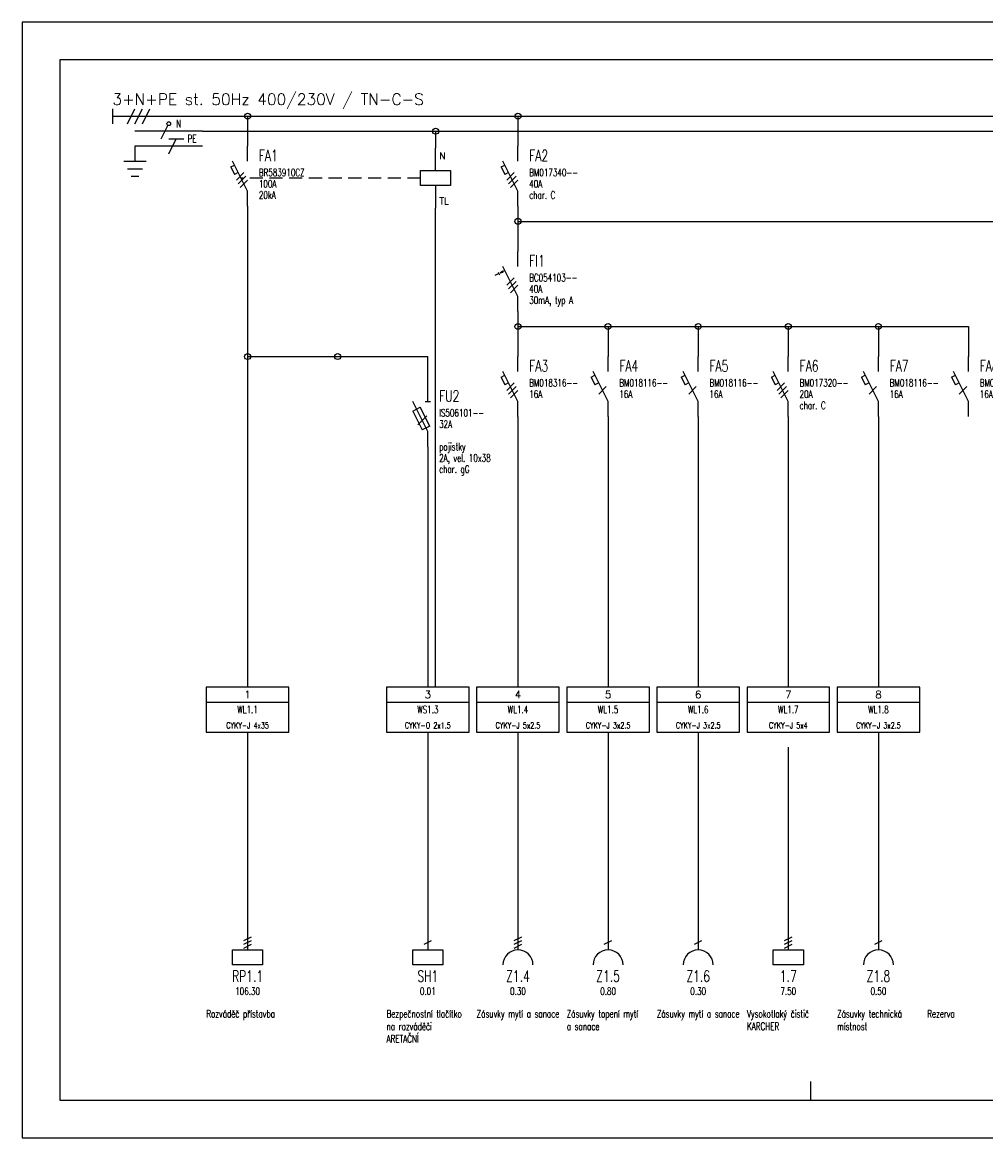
# Model space of a CAD drawing. Extents: x 0 to 1890, y 0 to 297.
# Tile 1 of 7: x 0 to 257, y 0 to 297. Entities that reach past the tile are written whole.
import ezdxf
from ezdxf.enums import TextEntityAlignment as Align

# ---------------------------------------------------------------- set-up
doc = ezdxf.new("R2010")
doc.units = 0
doc.header["$LTSCALE"] = 10
doc.header["$MEASUREMENT"] = 0
doc.linetypes.add('DASHED', pattern=[0.75, 0.5, -0.25])
doc.layers.get('0').update_dxf_attribs({"linetype": 'CONTINUOUS'})
doc.layers.add('IDENTIFIKACE', color=1, linetype='CONTINUOUS')
doc.layers.add('PAGE1', color=7, linetype='CONTINUOUS')
doc.styles.add('popis', font='romans.shx', dxfattribs={"width": 0.7})
doc.styles.get("Standard").update_dxf_attribs({"font": 'romans.shx', "width": 0.8})

# ---------------------------------------------------------------- blocks, each defined once
blk = doc.blocks.new('ELKCN15')
at = {"color": 4, "linetype": 'Continuous'}
for p, q in [((-12, 2, 4), (-12, -2, 4)), ((-12, 0, 4), (12, 0, 4))]:
    blk.add_line(p, q, dxfattribs=at)
at = {"color": 7, "linetype": 'Continuous'}
for p, q in [((-8, -2, 4), (-6, 2, 4)), ((-6, -2, 4), (-4, 2, 4)), ((-4, -2, 4), (-2, 2, 4)), ((1, -6, 4), (2.78, -2.45, 4)), ((12, -4, 4), (-6, -4, 4)), ((12, -8, 4), (-6, -8, 4)), ((-6, -8, 4), (-6, -12, 4)), ((3, -6), (7, -6)), ((3, -10, 4), (5, -6, 4)), ((-9, -12, 4), (-3, -12, 4)), ((-8, -14, 4), (-4, -14, 4)), ((-7, -16, 4), (-5, -16, 4))]:
    blk.add_line(p, q, dxfattribs=at)
blk.add_circle((3, -2), 0.5, dxfattribs=at)
at = {"color": 7, "linetype": 'Continuous', "style": 'popis', "width": 0.7}
for s, p in [('N', (5, -3)), ('PE', (8, -7))]:
    blk.add_text(s, height=2, dxfattribs=at).set_placement(p)
at = {"color": 7, "linetype": 'Continuous'}
blk.add_attdef('NAP_SOUSTAVA', (-12, 3), '', height=3, dxfattribs=at)
blk = doc.blocks.new('ELKM53')
at = {"color": 3, "linetype": 'Continuous'}
blk.add_line((0, 0), (0, -6), dxfattribs=at)
at = {"color": 7, "linetype": 'Continuous'}
for p, q in [((-1, -3.5), (1, -2.5)), ((-1, -4.5), (1, -3.5)), ((-1, -5.5), (1, -4.5))]:
    blk.add_line(p, q, dxfattribs=at)
at = {"color": 3, "linetype": 'Continuous'}
blk.add_arc((0, -10), 4, 0, 180, dxfattribs=at)
at = {"color": 7, "flags": 8}
blk.add_attdef('SH', text='', height=1.8, dxfattribs=at).set_placement((-1, -2), align=Align.RIGHT)
at = {"color": 1, "linetype": 'Continuous'}
blk.add_attdef('PORADI_ZARIZENI', text='', height=3, dxfattribs=at).set_placement((0, -14.5), align=Align.CENTER)
at = {"color": 7, "linetype": 'Continuous', "flags": 1}
for tag, p in [('PAR1', (-7, -16.5)), ('DRUH_ZARIZENI', (-7, -18.166667))]:
    blk.add_attdef(tag, p, '', height=1, dxfattribs=at)
at = {"color": 7, "linetype": 'Continuous'}
blk.add_attdef('VYKON', text='', height=2, dxfattribs=at).set_placement((0, -18), align=Align.CENTER)
at = {"layer": 'IDENTIFIKACE', "color": 7, "linetype": 'Continuous', "flags": 1}
blk.add_attdef('IDENTIFIKACE', (-7, -19.833333), '', height=1, dxfattribs=at)
blk = doc.blocks.new('ELKF23')
at = {"color": 3, "linetype": 'Continuous'}
for p, q in [((0, -4), (0, 0)), ((0, -12), (-4, -4)), ((0, -16), (0, -12))]:
    blk.add_line(p, q, dxfattribs=at)
at = {"color": 7, "linetype": 'Continuous'}
for p, q in [((-4.5, -5.5), (-3.5, -5)), ((-4.5, -5.5), (-3.5, -7.5)), ((-2.5, -7), (-3.5, -7.5)), ((-3, -9), (-1, -7)), ((-2.5, -10), (-0.5, -8)), ((-2, -11), (0, -9))]:
    blk.add_line(p, q, dxfattribs=at)
at = {"color": 7, "flags": 8}
for tag, p in [('SH', (-1, -2)), ('SD', (-1, -16))]:
    blk.add_attdef(tag, text='', height=1.8, dxfattribs=at).set_placement(p, align=Align.RIGHT)
at = {"color": 1, "linetype": 'Continuous'}
blk.add_attdef('PORADI', (3, -4), '', height=3, dxfattribs=at)
at = {"color": 7, "linetype": 'Continuous'}
for tag, p in [('TYP', (3, -8)), ('PARAM1', (3, -11)), ('PARAM2', (3, -14))]:
    blk.add_attdef(tag, p, '', height=2, dxfattribs=at)
for tag, p, flags in [('VETA', (18, -12), 1), ('DRUH', (18, -10), 1), ('INDEX_BLOKU', (18, -14), 9)]:
    blk.add_attdef(tag, p, '', height=1, dxfattribs=dict(at, flags=flags))
blk = doc.blocks.new('ELA11')
at = {"color": 7, "linetype": 'Continuous'}
for p, q in [((11, 0), (-11, 0)), ((-11, 0), (-11, -12)), ((11, -12), (11, 0)), ((-11, -4), (11, -4)), ((-11, -12), (11, -12))]:
    blk.add_line(p, q, dxfattribs=at)
for tag, p, flags in [('DELKA', (12, -0.60333), 1), ('AKTUALIZACE', (11.928236, -2.261293), 1), ('VETA_KABELU', (12, -6), 1), ('DRUH_KABELU', (12, -4), 1), ('ODKUD', (12, -7.91972), 9), ('KAM', (12, -9.91972), 9), ('INDEX_ODKUD', (12, -11.91972), 9), ('INDEX_KAM', (12, -13.91972), 9)]:
    blk.add_attdef(tag, p, '', height=1, dxfattribs=dict(at, flags=flags))
at = {"color": 7, "linetype": 'Continuous', "flags": 8}
blk.add_attdef('VYVOD', text='', height=2, dxfattribs=at).set_placement((0, -3), align=Align.CENTER)
at = {"color": 1, "linetype": 'Continuous'}
blk.add_attdef('PORADI_KABELU', text='', height=2, dxfattribs=at).set_placement((0, -7), align=Align.CENTER)
at = {"color": 7, "linetype": 'Continuous'}
blk.add_attdef('TYP_KABELU', text='', height=1.6, dxfattribs=at).set_placement((0, -11), align=Align.CENTER)
blk = doc.blocks.new('ELKCN1')
at = {"color": 4, "linetype": 'Continuous'}
blk.add_line((-12, 0), (12, 0), dxfattribs=at)
at = {"color": 3, "linetype": 'Continuous'}
blk.add_line((0, 0), (0, -8), dxfattribs=at)
blk.add_circle((0, 0), 0.8, dxfattribs=at)
blk = doc.blocks.new('ELKM51')
at = {"color": 3, "linetype": 'Continuous'}
blk.add_line((0, 0), (0, -6), dxfattribs=at)
at = {"color": 7, "linetype": 'Continuous'}
blk.add_line((-1, -4.5), (1, -3.5), dxfattribs=at)
at = {"color": 3, "linetype": 'Continuous'}
blk.add_arc((0, -10), 4, 0, 180, dxfattribs=at)
at = {"color": 7, "flags": 8}
blk.add_attdef('SH', text='', height=1.8, dxfattribs=at).set_placement((-1, -2), align=Align.RIGHT)
at = {"color": 1, "linetype": 'Continuous'}
blk.add_attdef('PORADI_ZARIZENI', text='', height=3, dxfattribs=at).set_placement((0, -14.5), align=Align.CENTER)
at = {"color": 7, "linetype": 'Continuous', "flags": 1}
for tag, p in [('PAR1', (-7, -16.5)), ('DRUH_ZARIZENI', (-7, -18.166667))]:
    blk.add_attdef(tag, p, '', height=1, dxfattribs=at)
at = {"color": 7, "linetype": 'Continuous'}
blk.add_attdef('VYKON', text='', height=2, dxfattribs=at).set_placement((0, -18), align=Align.CENTER)
at = {"layer": 'IDENTIFIKACE', "color": 7, "linetype": 'Continuous', "flags": 1}
blk.add_attdef('IDENTIFIKACE', (-7, -19.833333), '', height=1, dxfattribs=at)
blk = doc.blocks.new('ELKF21')
at = {"color": 3, "linetype": 'Continuous'}
for p, q in [((0, -4), (0, 0)), ((0, -12), (-4, -4)), ((0, -16), (0, -12))]:
    blk.add_line(p, q, dxfattribs=at)
at = {"color": 7, "linetype": 'Continuous'}
for p, q in [((-4.5, -5.5), (-3.5, -5)), ((-4.5, -5.5), (-3.5, -7.5)), ((-2.5, -7), (-3.5, -7.5)), ((-2.5, -10), (-0.5, -8))]:
    blk.add_line(p, q, dxfattribs=at)
at = {"color": 7, "flags": 8}
for tag, p in [('SH', (-1, -2)), ('SD', (-1, -16))]:
    blk.add_attdef(tag, text='', height=1.8, dxfattribs=at).set_placement(p, align=Align.RIGHT)
at = {"color": 1, "linetype": 'Continuous'}
blk.add_attdef('PORADI', (3, -4), '', height=3, dxfattribs=at)
at = {"color": 7, "linetype": 'Continuous'}
for tag, p in [('TYP', (3, -8)), ('PARAM1', (3, -11)), ('PARAM2', (3, -14))]:
    blk.add_attdef(tag, p, '', height=2, dxfattribs=at)
for tag, p, flags in [('VETA', (18, -12), 1), ('DRUH', (18, -10), 1), ('INDEX_BLOKU', (18, -14), 9)]:
    blk.add_attdef(tag, p, '', height=1, dxfattribs=dict(at, flags=flags))
blk = doc.blocks.new('ELKM03')
at = {"color": 3, "linetype": 'Continuous'}
for p, q in [((0, 0), (0, -6)), ((-4, -6), (4, -6)), ((-4, -10), (-4, -6)), ((4, -6), (4, -10)), ((4, -10), (-4, -10))]:
    blk.add_line(p, q, dxfattribs=at)
at = {"color": 7, "linetype": 'Continuous'}
for p, q in [((-1, -3.5), (1, -2.5)), ((-1, -4.5), (1, -3.5)), ((-1, -5.5), (1, -4.5))]:
    blk.add_line(p, q, dxfattribs=at)
at = {"color": 7, "flags": 8}
blk.add_attdef('SH', text='', height=1.8, dxfattribs=at).set_placement((-1, -2), align=Align.RIGHT)
at = {"color": 1, "linetype": 'Continuous'}
blk.add_attdef('PORADI_ZARIZENI', text='', height=3, dxfattribs=at).set_placement((0, -14.5), align=Align.CENTER)
at = {"color": 7, "linetype": 'Continuous', "flags": 1}
for tag, p in [('PAR1', (-7, -16.5)), ('DRUH_ZARIZENI', (-7, -18.166667))]:
    blk.add_attdef(tag, p, '', height=1, dxfattribs=at)
at = {"color": 7, "linetype": 'Continuous'}
blk.add_attdef('VYKON', text='', height=2, dxfattribs=at).set_placement((0, -18), align=Align.CENTER)
at = {"layer": 'IDENTIFIKACE', "color": 7, "linetype": 'Continuous', "flags": 1}
blk.add_attdef('IDENTIFIKACE', (4, -2), '', height=1, dxfattribs=at)
blk = doc.blocks.new('ELKF33')
at = {"color": 3, "linetype": 'Continuous'}
for p, q in [((0, -4), (0, 0)), ((0, -12), (-4, -4)), ((0, -16), (0, -12))]:
    blk.add_line(p, q, dxfattribs=at)
at = {"color": 7, "linetype": 'Continuous'}
for p, q in [((-5.073313, -5.878297), (-6.146625, -6.414953)), ((-5.252198, -5.520526), (-4.894427, -6.236068)), ((-3.463344, -5.073313), (-4.715542, -5.699412)), ((-4.715542, -5.699412), (-4.089443, -5.162755)), ((-4.715542, -5.699412), (-3.910557, -5.520526)), ((-3, -9), (-1, -7)), ((-2.5, -10), (-0.5, -8)), ((-2, -11), (0, -9))]:
    blk.add_line(p, q, dxfattribs=at)
at = {"color": 7, "flags": 8}
for tag, p in [('SH', (-1, -2)), ('SD', (-1, -16))]:
    blk.add_attdef(tag, text='', height=1.8, dxfattribs=at).set_placement(p, align=Align.RIGHT)
at = {"color": 1, "linetype": 'Continuous'}
blk.add_attdef('PORADI', (3, -4), '', height=3, dxfattribs=at)
at = {"color": 7, "linetype": 'Continuous'}
for tag, p in [('TYP', (3, -8)), ('PARAM1', (3, -11)), ('PARAM2', (3, -14))]:
    blk.add_attdef(tag, p, '', height=2, dxfattribs=at)
for tag, p, flags in [('VETA', (18, -12), 1), ('DRUH', (18, -10), 1), ('INDEX_BLOKU', (18, -14), 9)]:
    blk.add_attdef(tag, p, '', height=1, dxfattribs=dict(at, flags=flags))
blk = doc.blocks.new('ELKM01')
at = {"color": 3, "linetype": 'Continuous'}
for p, q in [((0, 0), (0, -6)), ((-4, -6), (4, -6)), ((-4, -10), (-4, -6)), ((4, -6), (4, -10)), ((4, -10), (-4, -10))]:
    blk.add_line(p, q, dxfattribs=at)
at = {"color": 7, "linetype": 'Continuous'}
blk.add_line((-1, -4.5), (1, -3.5), dxfattribs=at)
at = {"color": 7, "flags": 8}
blk.add_attdef('SH', text='', height=1.8, dxfattribs=at).set_placement((-1, -2), align=Align.RIGHT)
at = {"color": 1, "linetype": 'Continuous'}
blk.add_attdef('PORADI_ZARIZENI', text='', height=3, dxfattribs=at).set_placement((0, -14.5), align=Align.CENTER)
at = {"color": 7, "linetype": 'Continuous', "flags": 1}
for tag, p in [('PAR1', (-7, -16.5)), ('DRUH_ZARIZENI', (-7, -18.166667))]:
    blk.add_attdef(tag, p, '', height=1, dxfattribs=at)
at = {"color": 7, "linetype": 'Continuous'}
blk.add_attdef('VYKON', text='', height=2, dxfattribs=at).set_placement((0, -18), align=Align.CENTER)
at = {"layer": 'IDENTIFIKACE', "color": 7, "linetype": 'Continuous', "flags": 1}
blk.add_attdef('IDENTIFIKACE', (-7, -19.833333), '', height=1, dxfattribs=at)
blk = doc.blocks.new('ELAI001')
at = {"color": 3, "linetype": 'Continuous'}
for p, q in [((0, -6), (0, 0)), ((0, -10), (0, -16))]:
    blk.add_line(p, q, dxfattribs=at)
blk.add_lwpolyline([(-4, -6), (4, -6), (4, -10), (-4, -10), (-4, -6)], dxfattribs=at)
at = {"color": 21, "linetype": 'Continuous', "flags": 8}
blk.add_attdef('PORADI_MASTR', text='', height=3, rotation=90, dxfattribs=at).set_placement((-5, -8), align=Align.CENTER)
at = {"color": 7, "linetype": 'Continuous', "flags": 9}
blk.add_attdef('INDEX_MASTR', text='', height=2, rotation=90, dxfattribs=at).set_placement((-10, -8), align=Align.CENTER)
at = {"color": 7, "flags": 8}
for tag, p in [('CIV1', (1, -3)), ('CIV2', (1, -15))]:
    blk.add_attdef(tag, p, '', height=1.8, dxfattribs=at)
blk = doc.blocks.new('ELKQ11')
at = {"color": 3, "linetype": 'Continuous'}
for p, q in [((0, -4), (0, 0)), ((0, -12), (-4, -4)), ((0, -16), (0, -12))]:
    blk.add_line(p, q, dxfattribs=at)
at = {"color": 7, "linetype": 'Continuous'}
blk.add_line((-2.7, -10.2), (-0.3, -7.8), dxfattribs=at)
at = {"color": 7, "flags": 8}
for tag, p in [('SH', (-1, -2)), ('SD', (-1, -16))]:
    blk.add_attdef(tag, text='', height=1.8, dxfattribs=at).set_placement(p, align=Align.RIGHT)
at = {"color": 1, "linetype": 'Continuous'}
blk.add_attdef('PORADI', (3, -4), '', height=3, dxfattribs=at)
at = {"color": 7, "linetype": 'Continuous'}
for tag, p in [('TYP', (3, -8)), ('PARAM1', (3, -11)), ('PARAM2', (3, -14))]:
    blk.add_attdef(tag, p, '', height=2, dxfattribs=at)
for tag, p, flags in [('VETA', (18, -12), 1), ('DRUH', (18, -10), 1), ('INDEX_BLOKU', (17.923889, -14.182819), 9)]:
    blk.add_attdef(tag, p, '', height=1, dxfattribs=dict(at, flags=flags))
blk = doc.blocks.new('ELKF102')
at = {"color": 7, "linetype": 'Continuous'}
for p, q in [((-4, -6.5), (-2, -5.5)), ((0.5, -10.5), (-2, -5.5)), ((-0.75, -4), (0.75, -4)), ((-4, -6.5), (-1.5, -11.5)), ((0.5, -10.5), (-1.5, -11.5))]:
    blk.add_line(p, q, dxfattribs=at)
at = {"color": 1, "linetype": 'Continuous', "flags": 1}
blk.add_attdef('PORADI', (17, -17), '', height=3, dxfattribs=at)
at = {"color": 7, "linetype": 'Continuous'}
for tag, p in [('TYP', (3, -17)), ('PARAM1', (3, -20)), ('PARAM2', (3, -23))]:
    blk.add_attdef(tag, p, '', height=2, dxfattribs=at)
for tag, p, flags in [('VETA', (18, -21), 1), ('DRUH', (18, -19), 1), ('INDEX_BLOKU', (18, -23), 9)]:
    blk.add_attdef(tag, p, '', height=1, dxfattribs=dict(at, flags=flags))

msp = doc.modelspace()

# ---------------------------------------------------------------- linework, layer by layer
at = {"color": 3, "linetype": 'Continuous'}
for p, q in [((110.07, 268), (110.07, 263.52)), ((132, 244), (132, 236)), ((132, 216), (132, 208)), ((252, 216), (252, 208))]:
    msp.add_line(p, q, dxfattribs=at)
at = {"color": 4, "linetype": 'Continuous'}
for p, q in [((132, 244), (276, 244)), ((132, 216), (144, 216)), ((240, 216), (252, 216)), ((60, 208), (108, 208))]:
    msp.add_line(p, q, dxfattribs=at)
msp.add_line((210, 10), (210, 15))
msp.add_lwpolyline([(0, 0), (1890, 0), (1890, 297), (0, 297)], close=True)
msp.add_lwpolyline([(1880, 130.65), (1880, 287), (10, 287), (10, 10), (1680, 10)])
at = {"color": 3, "linetype": 'Continuous'}
for centre in [(110.07, 268), (132, 244), (132, 216), (60, 208), (84, 208)]:
    msp.add_circle(centre, 0.8, dxfattribs=at)
at = {"layer": 'PAGE1', "color": 4, "linetype": 'Continuous'}
for p, q in [((72, 272), (120, 272)), ((144, 272), (456, 272))]:
    msp.add_line(p, q, dxfattribs=at)
at = {"layer": 'PAGE1', "linetype": 'Continuous'}
msp.add_line((48, 268), (1320, 268), dxfattribs=at)
at = {"layer": 'PAGE1', "linetype": 'DASHED', "ltscale": 0.7}
msp.add_line((106.07, 255.52), (58.24, 255.52), dxfattribs=at)
at = {"layer": 'PAGE1', "color": 3, "linetype": 'Continuous'}
for p, q in [((60, 248), (60, 144)), ((110.07, 120), (110.07, 247.52)), ((132, 248), (132, 244)), ((132, 220), (132, 216)), ((108, 200), (108, 208)), ((132, 192), (132, 144)), ((156, 192), (156, 144)), ((180, 192), (180, 144)), ((204, 192), (204, 144)), ((228, 192), (228, 144)), ((108, 184), (108, 144)), ((60, 144), (60, 128)), ((108, 144), (108, 128)), ((132, 144), (132, 128)), ((156, 144), (156, 128)), ((180, 144), (180, 128)), ((204, 144), (204, 128)), ((228, 144), (228, 128)), ((60, 142), (60, 120)), ((108, 142), (108, 120)), ((132, 142), (132, 120)), ((156, 142), (156, 120)), ((180, 142), (180, 120)), ((204, 142), (204, 120)), ((228, 142), (228, 120)), ((60, 108), (60, 56)), ((108, 108), (108, 56)), ((132, 108), (132, 56)), ((156, 108), (156, 56)), ((180, 108), (180, 56)), ((228, 108), (228, 56)), ((204, 104), (204, 56))]:
    msp.add_line(p, q, dxfattribs=at)

# ---------------------------------------------------------------- block references
at = {"layer": 'PAGE1', "color": 7, "linetype": 'Continuous'}
msp.add_blockref('ELKCN15', (36, 272), dxfattribs=at).add_auto_attribs({'NAP_SOUSTAVA': '3+N+PE st. 50Hz 400/230V / TN-C-S'})
at = {"layer": 'PAGE1', "color": 3, "linetype": 'Continuous'}
for p in [(60, 272), (156, 216), (180, 216), (204, 216), (228, 216)]:
    msp.add_blockref('ELKCN1', p, dxfattribs=at)
at = {"layer": 'PAGE1', "color": 7, "linetype": 'Continuous'}
msp.add_blockref('ELKCN1', (132, 272), dxfattribs=at)
ref = msp.add_blockref('ELKF23', (60, 264), dxfattribs=at)
ref.add_attrib('PORADI', 'FA1', (63, 260), dxfattribs={"layer": '0', "color": 1, "linetype": 'Continuous', "height": 3, "width": 0.7})
ref.add_attrib('TYP', 'BR583910CZ', (63, 256), dxfattribs={"layer": '0', "color": 7, "linetype": 'Continuous', "height": 2, "width": 0.7})
ref.add_attrib('PARAM1', '100A', (63, 253), dxfattribs={"layer": '0', "color": 7, "linetype": 'Continuous', "height": 2, "width": 0.7})
ref.add_attrib('PARAM2', '20kA', (63, 250), dxfattribs={"layer": '0', "color": 7, "linetype": 'Continuous', "height": 2, "width": 0.7})
at = {"layer": 'PAGE1', "color": 3, "linetype": 'Continuous'}
ref = msp.add_blockref('ELAI001', (110.07, 263.52), dxfattribs=dict(at, xscale=0.999999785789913, yscale=0.999999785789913, zscale=0.999999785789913))
ref.add_attrib('CIV2', 'TL', (111.07, 248.52), dxfattribs={"layer": '0', "color": 7, "height": 1.8, "flags": 8})
ref.add_attrib('CIV1', 'N', (111.07, 260.52), dxfattribs={"layer": '0', "color": 7, "height": 1.8, "flags": 8})
ref = msp.add_blockref('ELKF23', (132, 264), dxfattribs=at)
ref.add_attrib('PORADI', 'FA2', (135, 260), dxfattribs={"layer": '0', "color": 1, "linetype": 'Continuous', "height": 3, "width": 0.7})
ref.add_attrib('TYP', 'BM017340--', (135, 256), dxfattribs={"layer": '0', "color": 7, "linetype": 'Continuous', "height": 2, "width": 0.7})
ref.add_attrib('PARAM1', '40A', (135, 253), dxfattribs={"layer": '0', "color": 7, "linetype": 'Continuous', "height": 2, "width": 0.7})
ref.add_attrib('PARAM2', 'char. C', (135, 250), dxfattribs={"layer": '0', "color": 7, "linetype": 'Continuous', "height": 2, "width": 0.7})
ref = msp.add_blockref('ELKF33', (132, 236), dxfattribs=at)
ref.add_attrib('PORADI', 'FI1', (135, 232), dxfattribs={"layer": '0', "color": 1, "linetype": 'Continuous', "height": 3, "width": 0.7})
ref.add_attrib('TYP', 'BC054103--', (135, 228), dxfattribs={"layer": '0', "color": 7, "linetype": 'Continuous', "height": 2, "width": 0.7})
ref.add_attrib('PARAM1', '40A', (135, 225), dxfattribs={"layer": '0', "color": 7, "linetype": 'Continuous', "height": 2, "width": 0.7})
ref.add_attrib('PARAM2', '30mA, typ A', (135, 222), dxfattribs={"layer": '0', "color": 7, "linetype": 'Continuous', "height": 2, "width": 0.7})
at = {"layer": 'PAGE1', "color": 7, "linetype": 'Continuous'}
ref = msp.add_blockref('ELKF23', (132, 208), dxfattribs=at)
ref.add_attrib('PORADI', 'FA3', (135, 204), dxfattribs={"layer": '0', "color": 1, "linetype": 'Continuous', "height": 3, "width": 0.7})
ref.add_attrib('TYP', 'BM018316--', (135, 200), dxfattribs={"layer": '0', "color": 7, "linetype": 'Continuous', "height": 2, "width": 0.7})
ref.add_attrib('PARAM1', '16A', (135, 197), dxfattribs={"layer": '0', "color": 7, "linetype": 'Continuous', "height": 2, "width": 0.7})
ref = msp.add_blockref('ELKF21', (156, 208), dxfattribs=at)
ref.add_attrib('PORADI', 'FA4', (159, 204), dxfattribs={"layer": '0', "color": 1, "linetype": 'Continuous', "height": 3, "width": 0.7})
ref.add_attrib('TYP', 'BM018116--', (159, 200), dxfattribs={"layer": '0', "color": 7, "linetype": 'Continuous', "height": 2, "width": 0.7})
ref.add_attrib('PARAM1', '16A', (159, 197), dxfattribs={"layer": '0', "color": 7, "linetype": 'Continuous', "height": 2, "width": 0.7})
ref = msp.add_blockref('ELKF21', (180, 208), dxfattribs=at)
ref.add_attrib('PORADI', 'FA5', (183, 204), dxfattribs={"layer": '0', "color": 1, "linetype": 'Continuous', "height": 3, "width": 0.7})
ref.add_attrib('TYP', 'BM018116--', (183, 200), dxfattribs={"layer": '0', "color": 7, "linetype": 'Continuous', "height": 2, "width": 0.7})
ref.add_attrib('PARAM1', '16A', (183, 197), dxfattribs={"layer": '0', "color": 7, "linetype": 'Continuous', "height": 2, "width": 0.7})
ref = msp.add_blockref('ELKF23', (204, 208), dxfattribs=at)
ref.add_attrib('PORADI', 'FA6', (207, 204), dxfattribs={"layer": '0', "color": 1, "linetype": 'Continuous', "height": 3, "width": 0.7})
ref.add_attrib('TYP', 'BM017320--', (207, 200), dxfattribs={"layer": '0', "color": 7, "linetype": 'Continuous', "height": 2, "width": 0.7})
ref.add_attrib('PARAM1', '20A', (207, 197), dxfattribs={"layer": '0', "color": 7, "linetype": 'Continuous', "height": 2, "width": 0.7})
ref.add_attrib('PARAM2', 'char. C', (207, 194), dxfattribs={"layer": '0', "color": 7, "linetype": 'Continuous', "height": 2, "width": 0.7})
ref = msp.add_blockref('ELKF21', (228, 208), dxfattribs=at)
ref.add_attrib('PORADI', 'FA7', (231, 204), dxfattribs={"layer": '0', "color": 1, "linetype": 'Continuous', "height": 3, "width": 0.7})
ref.add_attrib('TYP', 'BM018116--', (231, 200), dxfattribs={"layer": '0', "color": 7, "linetype": 'Continuous', "height": 2, "width": 0.7})
ref.add_attrib('PARAM1', '16A', (231, 197), dxfattribs={"layer": '0', "color": 7, "linetype": 'Continuous', "height": 2, "width": 0.7})
ref = msp.add_blockref('ELKF21', (252, 208), dxfattribs=at)
ref.add_attrib('PORADI', 'FA8', (255, 204), dxfattribs={"layer": '0', "color": 1, "linetype": 'Continuous', "height": 3, "width": 0.7})
ref.add_attrib('TYP', 'BM018116--', (255, 200), dxfattribs={"layer": '0', "color": 7, "linetype": 'Continuous', "height": 2, "width": 0.7})
ref.add_attrib('PARAM1', '16A', (255, 197), dxfattribs={"layer": '0', "color": 7, "linetype": 'Continuous', "height": 2, "width": 0.7})
at = {"layer": 'PAGE1', "color": 3, "linetype": 'Continuous'}
ref = msp.add_blockref('ELKQ11', (108, 200), dxfattribs=at)
ref.add_attrib('PORADI', 'FU2', (111, 196), dxfattribs={"layer": '0', "color": 1, "linetype": 'Continuous', "height": 3, "width": 0.7})
ref.add_attrib('TYP', 'IS506101--', (111, 192), dxfattribs={"layer": '0', "color": 7, "linetype": 'Continuous', "height": 2, "width": 0.7})
ref.add_attrib('PARAM1', '32A', (111, 189), dxfattribs={"layer": '0', "color": 7, "linetype": 'Continuous', "height": 2, "width": 0.7})
ref = msp.add_blockref('ELKF102', (108, 200), dxfattribs=at)
ref.add_attrib('TYP', 'pojistky', (111, 183), dxfattribs={"layer": '0', "color": 7, "linetype": 'Continuous', "height": 2, "width": 0.7})
ref.add_attrib('PARAM1', '2A, vel. 10x38', (111, 180), dxfattribs={"layer": '0', "color": 7, "linetype": 'Continuous', "height": 2, "width": 0.7})
ref.add_attrib('PARAM2', 'char. gG', (111, 177), dxfattribs={"layer": '0', "color": 7, "linetype": 'Continuous', "height": 2, "width": 0.7})
ref = msp.add_blockref('ELA11', (60, 120), dxfattribs=at)
ref.add_attrib('VYVOD', '1', dxfattribs={"layer": '0', "color": 7, "linetype": 'Continuous', "height": 2, "flags": 8}).set_placement((60, 117), align=Align.CENTER)
ref.add_attrib('PORADI_KABELU', 'WL1.1', dxfattribs={"layer": '0', "color": 1, "linetype": 'Continuous', "height": 2, "width": 0.7}).set_placement((60, 113), align=Align.CENTER)
ref.add_attrib('TYP_KABELU', 'CYKY-J 4x35', dxfattribs={"layer": '0', "color": 7, "linetype": 'Continuous', "height": 1.6, "width": 0.7}).set_placement((60, 109), align=Align.CENTER)
ref = msp.add_blockref('ELA11', (108, 120), dxfattribs=at)
ref.add_attrib('VYVOD', '3', dxfattribs={"layer": '0', "color": 7, "linetype": 'Continuous', "height": 2, "flags": 8}).set_placement((108, 117), align=Align.CENTER)
ref.add_attrib('PORADI_KABELU', 'WS1.3', dxfattribs={"layer": '0', "color": 1, "linetype": 'Continuous', "height": 2, "width": 0.7}).set_placement((108, 113), align=Align.CENTER)
ref.add_attrib('TYP_KABELU', 'CYKY-O 2x1.5', dxfattribs={"layer": '0', "color": 7, "linetype": 'Continuous', "height": 1.6, "width": 0.7}).set_placement((108, 109), align=Align.CENTER)
ref = msp.add_blockref('ELA11', (132, 120), dxfattribs=at)
ref.add_attrib('VYVOD', '4', dxfattribs={"layer": '0', "color": 7, "linetype": 'Continuous', "height": 2, "flags": 8}).set_placement((132, 117), align=Align.CENTER)
ref.add_attrib('PORADI_KABELU', 'WL1.4', dxfattribs={"layer": '0', "color": 1, "linetype": 'Continuous', "height": 2, "width": 0.7}).set_placement((132, 113), align=Align.CENTER)
ref.add_attrib('TYP_KABELU', 'CYKY-J 5x2.5', dxfattribs={"layer": '0', "color": 7, "linetype": 'Continuous', "height": 1.6, "width": 0.7}).set_placement((132, 109), align=Align.CENTER)
ref = msp.add_blockref('ELA11', (156, 120), dxfattribs=at)
ref.add_attrib('VYVOD', '5', dxfattribs={"layer": '0', "color": 7, "linetype": 'Continuous', "height": 2, "flags": 8}).set_placement((156, 117), align=Align.CENTER)
ref.add_attrib('PORADI_KABELU', 'WL1.5', dxfattribs={"layer": '0', "color": 1, "linetype": 'Continuous', "height": 2, "width": 0.7}).set_placement((156, 113), align=Align.CENTER)
ref.add_attrib('TYP_KABELU', 'CYKY-J 3x2.5', dxfattribs={"layer": '0', "color": 7, "linetype": 'Continuous', "height": 1.6, "width": 0.7}).set_placement((156, 109), align=Align.CENTER)
ref = msp.add_blockref('ELA11', (180, 120), dxfattribs=at)
ref.add_attrib('VYVOD', '6', dxfattribs={"layer": '0', "color": 7, "linetype": 'Continuous', "height": 2, "flags": 8}).set_placement((180, 117), align=Align.CENTER)
ref.add_attrib('PORADI_KABELU', 'WL1.6', dxfattribs={"layer": '0', "color": 1, "linetype": 'Continuous', "height": 2, "width": 0.7}).set_placement((180, 113), align=Align.CENTER)
ref.add_attrib('TYP_KABELU', 'CYKY-J 3x2.5', dxfattribs={"layer": '0', "color": 7, "linetype": 'Continuous', "height": 1.6, "width": 0.7}).set_placement((180, 109), align=Align.CENTER)
ref = msp.add_blockref('ELA11', (204, 120), dxfattribs=at)
ref.add_attrib('VYVOD', '7', dxfattribs={"layer": '0', "color": 7, "linetype": 'Continuous', "height": 2, "flags": 8}).set_placement((204, 117), align=Align.CENTER)
ref.add_attrib('PORADI_KABELU', 'WL1.7', dxfattribs={"layer": '0', "color": 1, "linetype": 'Continuous', "height": 2, "width": 0.7}).set_placement((204, 113), align=Align.CENTER)
ref.add_attrib('TYP_KABELU', 'CYKY-J 5x4', dxfattribs={"layer": '0', "color": 7, "linetype": 'Continuous', "height": 1.6, "width": 0.7}).set_placement((204, 109), align=Align.CENTER)
ref = msp.add_blockref('ELA11', (228, 120), dxfattribs=at)
ref.add_attrib('VYVOD', '8', dxfattribs={"layer": '0', "color": 7, "linetype": 'Continuous', "height": 2, "flags": 8}).set_placement((228, 117), align=Align.CENTER)
ref.add_attrib('PORADI_KABELU', 'WL1.8', dxfattribs={"layer": '0', "color": 1, "linetype": 'Continuous', "height": 2, "width": 0.7}).set_placement((228, 113), align=Align.CENTER)
ref.add_attrib('TYP_KABELU', 'CYKY-J 3x2.5', dxfattribs={"layer": '0', "color": 7, "linetype": 'Continuous', "height": 1.6, "width": 0.7}).set_placement((228, 109), align=Align.CENTER)
ref = msp.add_blockref('ELKM03', (60, 56), dxfattribs=at)
ref.add_attrib('PORADI_ZARIZENI', 'RP1.1', dxfattribs={"layer": '0', "color": 1, "linetype": 'Continuous', "height": 3, "width": 0.7}).set_placement((60, 41.5), align=Align.CENTER)
ref.add_attrib('VYKON', '106.30', dxfattribs={"layer": '0', "color": 7, "linetype": 'Continuous', "height": 2, "width": 0.7}).set_placement((60, 38), align=Align.CENTER)
ref = msp.add_blockref('ELKM01', (108, 56), dxfattribs=at)
ref.add_attrib('PORADI_ZARIZENI', 'SH1', dxfattribs={"layer": '0', "color": 1, "linetype": 'Continuous', "height": 3, "width": 0.7}).set_placement((108, 41.5), align=Align.CENTER)
ref.add_attrib('VYKON', '0.01', dxfattribs={"layer": '0', "color": 7, "linetype": 'Continuous', "height": 2, "width": 0.7}).set_placement((108, 38), align=Align.CENTER)
at = {"layer": 'PAGE1', "color": 7, "linetype": 'Continuous'}
ref = msp.add_blockref('ELKM53', (132, 56), dxfattribs=at)
ref.add_attrib('PORADI_ZARIZENI', 'Z1.4', dxfattribs={"layer": '0', "color": 1, "linetype": 'Continuous', "height": 3, "width": 0.7}).set_placement((132, 41.5), align=Align.CENTER)
ref.add_attrib('VYKON', '0.30', dxfattribs={"layer": '0', "color": 7, "linetype": 'Continuous', "height": 2, "width": 0.7}).set_placement((132, 38), align=Align.CENTER)
at = {"layer": 'PAGE1', "color": 3, "linetype": 'Continuous'}
ref = msp.add_blockref('ELKM51', (156, 56), dxfattribs=at)
ref.add_attrib('PORADI_ZARIZENI', 'Z1.5', dxfattribs={"layer": '0', "color": 1, "linetype": 'Continuous', "height": 3, "width": 0.7}).set_placement((156, 41.5), align=Align.CENTER)
ref.add_attrib('VYKON', '0.80', dxfattribs={"layer": '0', "color": 7, "linetype": 'Continuous', "height": 2, "width": 0.7}).set_placement((156, 38), align=Align.CENTER)
ref = msp.add_blockref('ELKM51', (180, 56), dxfattribs=at)
ref.add_attrib('PORADI_ZARIZENI', 'Z1.6', dxfattribs={"layer": '0', "color": 1, "linetype": 'Continuous', "height": 3, "width": 0.7}).set_placement((180, 41.5), align=Align.CENTER)
ref.add_attrib('VYKON', '0.30', dxfattribs={"layer": '0', "color": 7, "linetype": 'Continuous', "height": 2, "width": 0.7}).set_placement((180, 38), align=Align.CENTER)
ref = msp.add_blockref('ELKM03', (204, 56), dxfattribs=at)
ref.add_attrib('PORADI_ZARIZENI', '1.7', dxfattribs={"layer": '0', "color": 1, "linetype": 'Continuous', "height": 3, "width": 0.7}).set_placement((204, 41.5), align=Align.CENTER)
ref.add_attrib('VYKON', '7.50', dxfattribs={"layer": '0', "color": 7, "linetype": 'Continuous', "height": 2, "width": 0.7}).set_placement((204, 38), align=Align.CENTER)
ref = msp.add_blockref('ELKM51', (228, 56), dxfattribs=at)
ref.add_attrib('PORADI_ZARIZENI', 'Z1.8', dxfattribs={"layer": '0', "color": 1, "linetype": 'Continuous', "height": 3, "width": 0.7}).set_placement((228, 41.5), align=Align.CENTER)
ref.add_attrib('VYKON', '0.50', dxfattribs={"layer": '0', "color": 7, "linetype": 'Continuous', "height": 2, "width": 0.7}).set_placement((228, 38), align=Align.CENTER)

# ---------------------------------------------------------------- texts
at = {"layer": 'PAGE1', "color": 7, "linetype": 'Continuous', "char_height": 2, "attachment_point": 1, "style": 'popis'}
for s, insert, width in [('Rozváděč přístavba', (49, 34), 22), ('Bezpečnostní tlačítko na rozváděči\\PARETAČNÍ', (97, 34), 22.9921), ('Zásuvky mytí a sanace', (121, 34), 22), ('Zásuvky topení mytí a sanace', (145, 34), 22), ('Zásuvky mytí a sanace', (169, 34), 22), ('Vysokotlaký čistič KARCHER', (193, 34), 22), ('Zásuvky technická místnost', (217, 34), 22), ('Rezerva', (241, 34), 22)]:
    msp.add_mtext(s, dxfattribs=dict(at, insert=insert, width=width))

doc.saveas('drawing.dxf')
